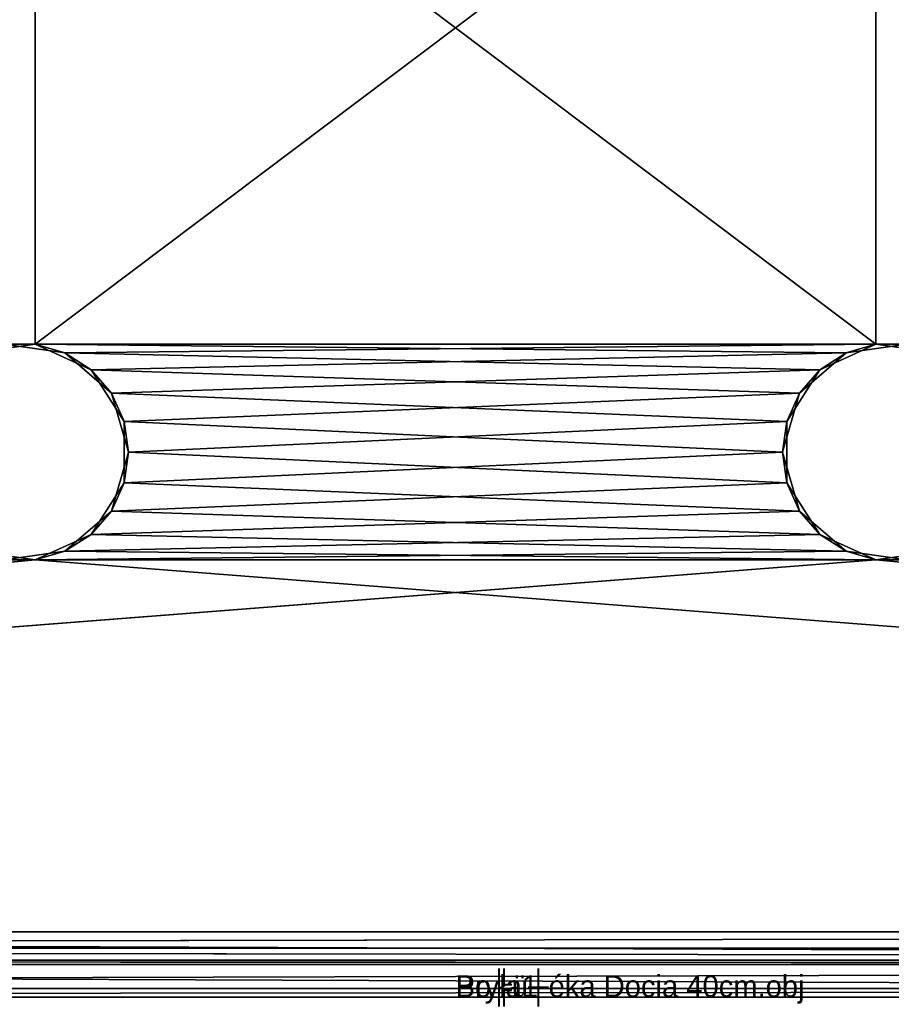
# Model space of a CAD drawing. Extents: x -200 to 200, y 0 to 90.
# Tile 22 of 46: x -20 to 20, y 0 to 45. Entities that reach past the tile are written whole.
import ezdxf

# ---------------------------------------------------------------- set-up
doc = ezdxf.new("R2010")
doc.units = 0
doc.header["$LTSCALE"] = 2.54
doc.layers.get('0').update_dxf_attribs({"color": 13, "linetype": 'CONTINUOUS'})

# ---------------------------------------------------------------- blocks, each defined once
blk = doc.blocks.new('GRUPA1_1')
at = {"color": 0}
for p, q in [((19.288425, 29.949107), (-20.711575, 60.050893)), ((19.288425, 29.949107), (-20.711575, 60.050893)), ((20.711575, 60.050893, 1.5), (-19.288425, 29.949107, 1.5)), ((-19.288425, 29.949107, 1.5), (-19.288425, 60.050893, 1.5)), ((-19.288425, 29.949107, 1.5), (-19.288425, 60.050893, 1.5)), ((20.711575, 60.050893, 1.5), (-19.288425, 29.949107, 1.5)), ((19.288425, 29.949107), (19.288425, 60.050893)), ((19.288425, 29.949107), (19.288425, 60.050893)), ((-19.288425, 29.949107, 1.5), (-59.288425, 29.949107, 1.5)), ((-19.288425, 29.949107, 1.5), (-59.288425, 29.949107, 1.5)), ((-19.288425, 29.949107, 1.5), (-22.077074, 29.548161, 1.5)), ((-19.288425, 29.949107, 1.5), (-22.077074, 29.548161, 1.5)), ((-19.288425, 29.949107, 1.5), (-20.711575, 29.949107)), ((-20.711575, 29.949107), (-17.922925, 29.548161)), ((-19.288425, 29.949107, 1.5), (-20.711575, 29.949107)), ((19.288425, 29.949107), (-20.711575, 29.949107)), ((19.288425, 29.949107), (-20.711575, 29.949107)), ((-20.711575, 29.949107), (-17.922925, 29.548161)), ((-16.725696, 28.778749, 1.5), (-19.288425, 29.949107, 1.5)), ((-19.288425, 29.949107, 1.5), (-17.922925, 29.548161)), ((-19.288425, 29.949107, 1.5), (-17.922925, 29.548161)), ((17.922925, 29.548161, 1.5), (-19.288425, 29.949107, 1.5)), ((-16.725696, 28.778749, 1.5), (-19.288425, 29.949107, 1.5)), ((17.922925, 29.548161, 1.5), (-19.288425, 29.949107, 1.5)), ((20.711575, 29.949107, 1.5), (-19.288425, 29.949107, 1.5)), ((20.711575, 29.949107, 1.5), (-19.288425, 29.949107, 1.5)), ((19.288425, 29.949107), (-17.922925, 29.548161)), ((19.288425, 29.949107), (-17.922925, 29.548161)), ((16.725696, 28.778749), (19.288425, 29.949107)), ((16.725696, 28.778749), (19.288425, 29.949107)), ((20.711575, 29.949107, 1.5), (17.922925, 29.548161, 1.5)), ((17.922925, 29.548161, 1.5), (19.288425, 29.949107)), ((17.922925, 29.548161, 1.5), (19.288425, 29.949107)), ((20.711575, 29.949107, 1.5), (17.922925, 29.548161, 1.5)), ((20.711575, 29.949107, 1.5), (19.288425, 29.949107)), ((19.288425, 29.949107), (22.077074, 29.548161)), ((20.711575, 29.949107, 1.5), (19.288425, 29.949107)), ((59.288425, 29.949107), (19.288425, 29.949107)), ((59.288425, 29.949107), (19.288425, 29.949107)), ((19.288425, 29.949107), (22.077074, 29.548161)), ((-16.725696, 28.778749, 1.5), (-17.922925, 29.548161)), ((-17.922925, 29.548161), (-15.793732, 27.703204)), ((-16.725696, 28.778749, 1.5), (-17.922925, 29.548161)), ((16.725696, 28.778749), (-17.922925, 29.548161)), ((16.725696, 28.778749), (-17.922925, 29.548161)), ((-17.922925, 29.548161), (-15.793732, 27.703204)), ((17.922925, 29.548161, 1.5), (-16.725696, 28.778749, 1.5)), ((17.922925, 29.548161, 1.5), (-16.725696, 28.778749, 1.5)), ((17.922925, 29.548161, 1.5), (15.793732, 27.703204, 1.5)), ((17.922925, 29.548161, 1.5), (15.793732, 27.703204, 1.5)), ((17.922925, 29.548161, 1.5), (16.725696, 28.778749)), ((17.922925, 29.548161, 1.5), (16.725696, 28.778749)), ((-15.202535, 26.408663, 1.5), (-16.725696, 28.778749, 1.5)), ((-16.725696, 28.778749, 1.5), (-15.793732, 27.703204)), ((-16.725696, 28.778749, 1.5), (-15.793732, 27.703204)), ((15.793732, 27.703204, 1.5), (-16.725696, 28.778749, 1.5)), ((-15.202535, 26.408663, 1.5), (-16.725696, 28.778749, 1.5)), ((15.793732, 27.703204, 1.5), (-16.725696, 28.778749, 1.5)), ((16.725696, 28.778749), (-15.793732, 27.703204)), ((16.725696, 28.778749), (-15.793732, 27.703204)), ((15.202535, 26.408663), (16.725696, 28.778749)), ((15.202535, 26.408663), (16.725696, 28.778749)), ((15.793732, 27.703204, 1.5), (16.725696, 28.778749)), ((15.793732, 27.703204, 1.5), (16.725696, 28.778749)), ((-15.202535, 26.408663, 1.5), (-15.793732, 27.703204)), ((-15.793732, 27.703204), (-15, 25)), ((-15.202535, 26.408663, 1.5), (-15.793732, 27.703204)), ((15.202535, 26.408663), (-15.793732, 27.703204)), ((15.202535, 26.408663), (-15.793732, 27.703204)), ((-15.793732, 27.703204), (-15, 25)), ((15.793732, 27.703204, 1.5), (-15.202535, 26.408663, 1.5)), ((15.793732, 27.703204, 1.5), (-15.202535, 26.408663, 1.5)), ((15.793732, 27.703204, 1.5), (15, 25, 1.5)), ((15.793732, 27.703204, 1.5), (15, 25, 1.5)), ((15.793732, 27.703204, 1.5), (15.202535, 26.408663)), ((15.793732, 27.703204, 1.5), (15.202535, 26.408663)), ((-15.202535, 23.591337, 1.5), (-15.202535, 26.408663, 1.5)), ((-15.202535, 26.408663, 1.5), (-15, 25)), ((-15.202535, 26.408663, 1.5), (-15, 25)), ((-15.202535, 26.408663, 1.5), (15, 25, 1.5)), ((-15.202535, 26.408663, 1.5), (15, 25, 1.5)), ((-15.202535, 23.591337, 1.5), (-15.202535, 26.408663, 1.5)), ((15.202535, 26.408663), (-15, 25)), ((15.202535, 26.408663), (-15, 25)), ((15, 25, 1.5), (15.202535, 26.408663)), ((15, 25, 1.5), (15.202535, 26.408663)), ((15.202535, 23.591337), (15.202535, 26.408663)), ((15.202535, 23.591337), (15.202535, 26.408663)), ((-15, 25), (-15.793732, 22.296796)), ((-15, 25), (-15.793732, 22.296796)), ((-15.202535, 23.591337, 1.5), (-15, 25)), ((-15.202535, 23.591337, 1.5), (-15, 25)), ((-15.202535, 23.591337, 1.5), (15, 25, 1.5)), ((-15.202535, 23.591337, 1.5), (15, 25, 1.5)), ((15.202535, 23.591337), (-15, 25)), ((15.202535, 23.591337), (-15, 25)), ((15, 25, 1.5), (15.202535, 23.591337)), ((15, 25, 1.5), (15.202535, 23.591337)), ((15, 25, 1.5), (15.793732, 22.296796, 1.5)), ((15, 25, 1.5), (15.793732, 22.296796, 1.5)), ((-16.725696, 21.221251, 1.5), (-15.202535, 23.591337, 1.5)), ((-16.725696, 21.221251, 1.5), (-15.202535, 23.591337, 1.5)), ((-15.793732, 22.296796), (-15.202535, 23.591337, 1.5)), ((-15.793732, 22.296796), (-15.202535, 23.591337, 1.5)), ((15.202535, 23.591337), (-15.793732, 22.296796)), ((15.202535, 23.591337), (-15.793732, 22.296796)), ((-15.202535, 23.591337, 1.5), (15.793732, 22.296796, 1.5)), ((-15.202535, 23.591337, 1.5), (15.793732, 22.296796, 1.5)), ((15.793732, 22.296796, 1.5), (15.202535, 23.591337)), ((15.793732, 22.296796, 1.5), (15.202535, 23.591337)), ((16.725696, 21.221251), (15.202535, 23.591337)), ((16.725696, 21.221251), (15.202535, 23.591337)), ((-15.793732, 22.296796), (-17.922925, 20.451839)), ((-15.793732, 22.296796), (-17.922925, 20.451839)), ((-16.725696, 21.221251, 1.5), (-15.793732, 22.296796)), ((-16.725696, 21.221251, 1.5), (-15.793732, 22.296796)), ((-16.725696, 21.221251, 1.5), (15.793732, 22.296796, 1.5)), ((-16.725696, 21.221251, 1.5), (15.793732, 22.296796, 1.5)), ((16.725696, 21.221251), (-15.793732, 22.296796)), ((16.725696, 21.221251), (-15.793732, 22.296796)), ((15.793732, 22.296796, 1.5), (16.725696, 21.221251)), ((15.793732, 22.296796, 1.5), (16.725696, 21.221251)), ((15.793732, 22.296796, 1.5), (17.922925, 20.451839, 1.5)), ((15.793732, 22.296796, 1.5), (17.922925, 20.451839, 1.5)), ((-19.288425, 20.050893, 1.5), (-16.725696, 21.221251, 1.5)), ((-19.288425, 20.050893, 1.5), (-16.725696, 21.221251, 1.5)), ((-16.725696, 21.221251, 1.5), (-17.922925, 20.451839)), ((-16.725696, 21.221251, 1.5), (-17.922925, 20.451839)), ((16.725696, 21.221251), (-17.922925, 20.451839)), ((16.725696, 21.221251), (-17.922925, 20.451839)), ((-16.725696, 21.221251, 1.5), (17.922925, 20.451839, 1.5)), ((-16.725696, 21.221251, 1.5), (17.922925, 20.451839, 1.5)), ((17.922925, 20.451839, 1.5), (16.725696, 21.221251)), ((17.922925, 20.451839, 1.5), (16.725696, 21.221251)), ((19.288425, 20.050893), (16.725696, 21.221251)), ((19.288425, 20.050893), (16.725696, 21.221251)), ((-22.077074, 20.451839, 1.5), (-19.288425, 20.050893, 1.5)), ((-22.077074, 20.451839, 1.5), (-19.288425, 20.050893, 1.5)), ((-17.922925, 20.451839), (-20.711575, 20.050893)), ((-17.922925, 20.451839), (-20.711575, 20.050893)), ((-19.288425, 20.050893, 1.5), (-17.922925, 20.451839)), ((-19.288425, 20.050893, 1.5), (-17.922925, 20.451839)), ((-19.288425, 20.050893, 1.5), (17.922925, 20.451839, 1.5)), ((-19.288425, 20.050893, 1.5), (17.922925, 20.451839, 1.5)), ((19.288425, 20.050893), (-17.922925, 20.451839)), ((19.288425, 20.050893), (-17.922925, 20.451839)), ((17.922925, 20.451839, 1.5), (19.288425, 20.050893)), ((17.922925, 20.451839, 1.5), (19.288425, 20.050893)), ((17.922925, 20.451839, 1.5), (20.711575, 20.050893, 1.5)), ((17.922925, 20.451839, 1.5), (20.711575, 20.050893, 1.5)), ((22.077074, 20.451839), (19.288425, 20.050893)), ((22.077074, 20.451839), (19.288425, 20.050893)), ((19.288425, 20.050893), (-200, 3)), ((19.288425, 20.050893), (-200, 3)), ((-200, 3, 1.5), (-19.288425, 20.050893, 1.5)), ((-200, 3, 1.5), (-19.288425, 20.050893, 1.5)), ((-59.288425, 20.050893, 1.5), (-19.288425, 20.050893, 1.5)), ((-59.288425, 20.050893, 1.5), (-19.288425, 20.050893, 1.5)), ((-19.288425, 20.050893, 1.5), (-20.711575, 20.050893)), ((-19.288425, 20.050893, 1.5), (-20.711575, 20.050893)), ((19.288425, 20.050893), (-20.711575, 20.050893)), ((19.288425, 20.050893), (-20.711575, 20.050893)), ((-19.288425, 20.050893, 1.5), (20.711575, 20.050893, 1.5)), ((-19.288425, 20.050893, 1.5), (20.711575, 20.050893, 1.5)), ((-19.288425, 20.050893, 1.5), (200, 3, 1.5)), ((-19.288425, 20.050893, 1.5), (200, 3, 1.5)), ((20.711575, 20.050893, 1.5), (19.288425, 20.050893)), ((20.711575, 20.050893, 1.5), (19.288425, 20.050893)), ((200, 3), (19.288425, 20.050893)), ((19.288425, 20.050893), (59.288425, 20.050893)), ((19.288425, 20.050893), (59.288425, 20.050893)), ((200, 3), (19.288425, 20.050893)), ((-200, 3), (200, 1.5, 0.401924)), ((-200, 3), (200, 3)), ((-200, 3), (200, 1.5, 0.401924)), ((200, 3, 1.5), (-200, 2.25, 1.700962)), ((200, 3, 1.5), (-200, 3, 1.5)), ((200, 3, 1.5), (-200, 2.25, 1.700962)), ((-200, 3), (200, 3)), ((200, 3, 1.5), (-200, 3, 1.5)), ((200, 1.700962, 2.25), (-200, 2.25, 1.700962)), ((200, 1.700962, 2.25), (-200, 2.25, 1.700962)), ((200, 2.25, 1.700962), (-200, 2.25, 1.700962)), ((200, 2.25, 1.700962), (-200, 2.25, 1.700962)), ((200, 1.5, 3), (-200, 1.700962, 2.25)), ((200, 1.5, 3), (-200, 1.700962, 2.25)), ((200, 1.700962, 2.25), (-200, 1.700962, 2.25)), ((200, 1.700962, 2.25), (-200, 1.700962, 2.25)), ((200, 1.5, 75), (-200, 1.5, 75)), ((-200, 1.5, 75), (195, 1.5, 80)), ((200, 1.5, 75), (-200, 1.5, 75)), ((200, 1.5, 3), (-200, 1.5, 75)), ((200, 1.5, 3), (-200, 1.5, 75)), ((200, 1.5, 3), (-200, 1.5, 3)), ((-200, 1.5, 75), (195, 1.5, 80)), ((-200, 0.401924, 1.5), (200, 1.5, 0.401924)), ((-200, 0.401924, 1.5), (200, 1.5, 0.401924)), ((-200, 1.5, 0.401924), (200, 1.5, 0.401924)), ((-200, 1.5, 0.401924), (200, 1.5, 0.401924)), ((200, 1.5, 3), (-200, 1.5, 3)), ((195, 1.5, 80), (-195, 1.5, 80)), ((-195, 1.5, 80), (195, 0, 80)), ((-195, 1.5, 80), (195, 0, 80)), ((195, 1.5, 80), (-195, 1.5, 80)), ((-200, 0, 3), (200, 0.401924, 1.5)), ((-200, 0, 3), (200, 0.401924, 1.5)), ((-200, 0.401924, 1.5), (200, 0.401924, 1.5)), ((-200, 0.401924, 1.5), (200, 0.401924, 1.5)), ((200, 0, 3), (-200, 0, 3)), ((195, 0, 80), (-200, 0, 75)), ((-200, 0, 75), (200, 0, 75)), ((-200, 0, 75), (200, 0, 75)), ((-200, 0, 75), (200, 0, 3)), ((-200, 0, 75), (200, 0, 3)), ((200, 0, 3), (-200, 0, 3)), ((195, 0, 80), (-200, 0, 75)), ((-195, 0, 80), (195, 0, 80)), ((-195, 0, 80), (195, 0, 80))]:
    blk.add_line(p, q, dxfattribs=at)
at = {"color": 9}
mesh = blk.add_polyface(dxfattribs=at)
corners = [(-19.288425, 60.050893, 1.5), (-59.288425, 29.949107, 1.5), (-19.288425, 29.949107, 1.5)]
mesh.append_faces([[corners[k] for k in face] for face in [(0, 1, 2)]], dxfattribs={"color": 9})
mesh = blk.add_polyface(dxfattribs=at)
corners = [(-19.288425, 60.050893, 1.5), (-59.288425, 60.050893, 1.5), (-59.288425, 29.949107, 1.5)]
mesh.append_faces([[corners[k] for k in face] for face in [(0, 1, 2)]], dxfattribs={"color": 9})
mesh = blk.add_polyface(dxfattribs=at)
corners = [(19.288425, 29.949107), (-20.711575, 60.050893), (19.288425, 60.050893)]
mesh.append_faces([[corners[k] for k in face] for face in [(0, 1, 2)]], dxfattribs={"color": 9})
mesh = blk.add_polyface(dxfattribs=at)
corners = [(19.288425, 29.949107), (-20.711575, 29.949107), (-20.711575, 60.050893)]
mesh.append_faces([[corners[k] for k in face] for face in [(0, 1, 2)]], dxfattribs={"color": 9})
mesh = blk.add_polyface(dxfattribs=at)
corners = [(20.711575, 60.050893, 1.5), (-19.288425, 29.949107, 1.5), (20.711575, 29.949107, 1.5)]
mesh.append_faces([[corners[k] for k in face] for face in [(0, 1, 2)]], dxfattribs={"color": 9})
mesh = blk.add_polyface(dxfattribs=at)
corners = [(20.711575, 60.050893, 1.5), (-19.288425, 60.050893, 1.5), (-19.288425, 29.949107, 1.5)]
mesh.append_faces([[corners[k] for k in face] for face in [(0, 1, 2)]], dxfattribs={"color": 9})
mesh = blk.add_polyface(dxfattribs=at)
corners = [(59.288425, 29.949107), (19.288425, 60.050893), (59.288425, 60.050893)]
mesh.append_faces([[corners[k] for k in face] for face in [(0, 1, 2)]], dxfattribs={"color": 9})
mesh = blk.add_polyface(dxfattribs=at)
corners = [(59.288425, 29.949107), (19.288425, 29.949107), (19.288425, 60.050893)]
mesh.append_faces([[corners[k] for k in face] for face in [(0, 1, 2)]], dxfattribs={"color": 9})
mesh = blk.add_polyface(dxfattribs=at)
corners = [(-19.288425, 29.949107, 1.5), (-59.288425, 29.949107, 1.5), (-22.077074, 29.548161, 1.5)]
mesh.append_faces([[corners[k] for k in face] for face in [(0, 1, 2)]], dxfattribs={"color": 9})
mesh = blk.add_polyface(dxfattribs=at)
corners = [(-22.077074, 29.548161, 1.5), (-20.711575, 29.949107), (-19.288425, 29.949107, 1.5)]
mesh.append_faces([[corners[k] for k in face] for face in [(0, 1, 2)]], dxfattribs={"color": 9})
mesh = blk.add_polyface(dxfattribs=at)
corners = [(-19.288425, 29.949107, 1.5), (-20.711575, 29.949107), (-17.922925, 29.548161)]
mesh.append_faces([[corners[k] for k in face] for face in [(0, 1, 2)]], dxfattribs={"color": 9})
mesh = blk.add_polyface(dxfattribs=at)
corners = [(19.288425, 29.949107), (-17.922925, 29.548161), (-20.711575, 29.949107)]
mesh.append_faces([[corners[k] for k in face] for face in [(0, 1, 2)]], dxfattribs={"color": 9})
mesh = blk.add_polyface(dxfattribs=at)
corners = [(-19.288425, 29.949107, 1.5), (-17.922925, 29.548161), (-16.725696, 28.778749, 1.5)]
mesh.append_faces([[corners[k] for k in face] for face in [(0, 1, 2)]], dxfattribs={"color": 9})
mesh = blk.add_polyface(dxfattribs=at)
corners = [(17.922925, 29.548161, 1.5), (-19.288425, 29.949107, 1.5), (-16.725696, 28.778749, 1.5)]
mesh.append_faces([[corners[k] for k in face] for face in [(0, 1, 2)]], dxfattribs={"color": 9})
mesh = blk.add_polyface(dxfattribs=at)
corners = [(20.711575, 29.949107, 1.5), (-19.288425, 29.949107, 1.5), (17.922925, 29.548161, 1.5)]
mesh.append_faces([[corners[k] for k in face] for face in [(0, 1, 2)]], dxfattribs={"color": 9})
mesh = blk.add_polyface(dxfattribs=at)
corners = [(19.288425, 29.949107), (16.725696, 28.778749), (-17.922925, 29.548161)]
mesh.append_faces([[corners[k] for k in face] for face in [(0, 1, 2)]], dxfattribs={"color": 9})
mesh = blk.add_polyface(dxfattribs=at)
corners = [(17.922925, 29.548161, 1.5), (16.725696, 28.778749), (19.288425, 29.949107)]
mesh.append_faces([[corners[k] for k in face] for face in [(0, 1, 2)]], dxfattribs={"color": 9})
mesh = blk.add_polyface(dxfattribs=at)
corners = [(17.922925, 29.548161, 1.5), (19.288425, 29.949107), (20.711575, 29.949107, 1.5)]
mesh.append_faces([[corners[k] for k in face] for face in [(0, 1, 2)]], dxfattribs={"color": 9})
mesh = blk.add_polyface(dxfattribs=at)
corners = [(20.711575, 29.949107, 1.5), (19.288425, 29.949107), (22.077074, 29.548161)]
mesh.append_faces([[corners[k] for k in face] for face in [(0, 1, 2)]], dxfattribs={"color": 9})
mesh = blk.add_polyface(dxfattribs=at)
corners = [(59.288425, 29.949107), (22.077074, 29.548161), (19.288425, 29.949107)]
mesh.append_faces([[corners[k] for k in face] for face in [(0, 1, 2)]], dxfattribs={"color": 9})
mesh = blk.add_polyface(dxfattribs=at)
corners = [(-16.725696, 28.778749, 1.5), (-17.922925, 29.548161), (-15.793732, 27.703204)]
mesh.append_faces([[corners[k] for k in face] for face in [(0, 1, 2)]], dxfattribs={"color": 9})
mesh = blk.add_polyface(dxfattribs=at)
corners = [(16.725696, 28.778749), (-15.793732, 27.703204), (-17.922925, 29.548161)]
mesh.append_faces([[corners[k] for k in face] for face in [(0, 1, 2)]], dxfattribs={"color": 9})
mesh = blk.add_polyface(dxfattribs=at)
corners = [(17.922925, 29.548161, 1.5), (-16.725696, 28.778749, 1.5), (15.793732, 27.703204, 1.5)]
mesh.append_faces([[corners[k] for k in face] for face in [(0, 1, 2)]], dxfattribs={"color": 9})
mesh = blk.add_polyface(dxfattribs=at)
corners = [(15.793732, 27.703204, 1.5), (16.725696, 28.778749), (17.922925, 29.548161, 1.5)]
mesh.append_faces([[corners[k] for k in face] for face in [(0, 1, 2)]], dxfattribs={"color": 9})
mesh = blk.add_polyface(dxfattribs=at)
corners = [(-16.725696, 28.778749, 1.5), (-15.793732, 27.703204), (-15.202535, 26.408663, 1.5)]
mesh.append_faces([[corners[k] for k in face] for face in [(0, 1, 2)]], dxfattribs={"color": 9})
mesh = blk.add_polyface(dxfattribs=at)
corners = [(15.793732, 27.703204, 1.5), (-16.725696, 28.778749, 1.5), (-15.202535, 26.408663, 1.5)]
mesh.append_faces([[corners[k] for k in face] for face in [(0, 1, 2)]], dxfattribs={"color": 9})
mesh = blk.add_polyface(dxfattribs=at)
corners = [(16.725696, 28.778749), (15.202535, 26.408663), (-15.793732, 27.703204)]
mesh.append_faces([[corners[k] for k in face] for face in [(0, 1, 2)]], dxfattribs={"color": 9})
mesh = blk.add_polyface(dxfattribs=at)
corners = [(16.725696, 28.778749), (15.793732, 27.703204, 1.5), (15.202535, 26.408663)]
mesh.append_faces([[corners[k] for k in face] for face in [(0, 1, 2)]], dxfattribs={"color": 9})
mesh = blk.add_polyface(dxfattribs=at)
corners = [(-15.793732, 27.703204), (-15, 25), (-15.202535, 26.408663, 1.5)]
mesh.append_faces([[corners[k] for k in face] for face in [(0, 1, 2)]], dxfattribs={"color": 9})
mesh = blk.add_polyface(dxfattribs=at)
corners = [(15.202535, 26.408663), (-15, 25), (-15.793732, 27.703204)]
mesh.append_faces([[corners[k] for k in face] for face in [(0, 1, 2)]], dxfattribs={"color": 9})
mesh = blk.add_polyface(dxfattribs=at)
corners = [(15.793732, 27.703204, 1.5), (-15.202535, 26.408663, 1.5), (15, 25, 1.5)]
mesh.append_faces([[corners[k] for k in face] for face in [(0, 1, 2)]], dxfattribs={"color": 9})
mesh = blk.add_polyface(dxfattribs=at)
corners = [(15.793732, 27.703204, 1.5), (15, 25, 1.5), (15.202535, 26.408663)]
mesh.append_faces([[corners[k] for k in face] for face in [(0, 1, 2)]], dxfattribs={"color": 9})
mesh = blk.add_polyface(dxfattribs=at)
corners = [(-15.202535, 26.408663, 1.5), (-15, 25), (-15.202535, 23.591337, 1.5)]
mesh.append_faces([[corners[k] for k in face] for face in [(0, 1, 2)]], dxfattribs={"color": 9})
mesh = blk.add_polyface(dxfattribs=at)
corners = [(15, 25, 1.5), (-15.202535, 26.408663, 1.5), (-15.202535, 23.591337, 1.5)]
mesh.append_faces([[corners[k] for k in face] for face in [(0, 1, 2)]], dxfattribs={"color": 9})
mesh = blk.add_polyface(dxfattribs=at)
corners = [(15.202535, 23.591337), (-15, 25), (15.202535, 26.408663)]
mesh.append_faces([[corners[k] for k in face] for face in [(0, 1, 2)]], dxfattribs={"color": 9})
mesh = blk.add_polyface(dxfattribs=at)
corners = [(15.202535, 26.408663), (15, 25, 1.5), (15.202535, 23.591337)]
mesh.append_faces([[corners[k] for k in face] for face in [(0, 1, 2)]], dxfattribs={"color": 9})
mesh = blk.add_polyface(dxfattribs=at)
corners = [(-15, 25), (-15.793732, 22.296796), (-15.202535, 23.591337, 1.5)]
mesh.append_faces([[corners[k] for k in face] for face in [(0, 1, 2)]], dxfattribs={"color": 9})
mesh = blk.add_polyface(dxfattribs=at)
corners = [(15.202535, 23.591337), (-15.793732, 22.296796), (-15, 25)]
mesh.append_faces([[corners[k] for k in face] for face in [(0, 1, 2)]], dxfattribs={"color": 9})
mesh = blk.add_polyface(dxfattribs=at)
corners = [(15.793732, 22.296796, 1.5), (15, 25, 1.5), (-15.202535, 23.591337, 1.5)]
mesh.append_faces([[corners[k] for k in face] for face in [(0, 1, 2)]], dxfattribs={"color": 9})
mesh = blk.add_polyface(dxfattribs=at)
corners = [(15, 25, 1.5), (15.793732, 22.296796, 1.5), (15.202535, 23.591337)]
mesh.append_faces([[corners[k] for k in face] for face in [(0, 1, 2)]], dxfattribs={"color": 9})
mesh = blk.add_polyface(dxfattribs=at)
corners = [(-15.202535, 23.591337, 1.5), (-15.793732, 22.296796), (-16.725696, 21.221251, 1.5)]
mesh.append_faces([[corners[k] for k in face] for face in [(0, 1, 2)]], dxfattribs={"color": 9})
mesh = blk.add_polyface(dxfattribs=at)
corners = [(15.793732, 22.296796, 1.5), (-15.202535, 23.591337, 1.5), (-16.725696, 21.221251, 1.5)]
mesh.append_faces([[corners[k] for k in face] for face in [(0, 1, 2)]], dxfattribs={"color": 9})
mesh = blk.add_polyface(dxfattribs=at)
corners = [(16.725696, 21.221251), (-15.793732, 22.296796), (15.202535, 23.591337)]
mesh.append_faces([[corners[k] for k in face] for face in [(0, 1, 2)]], dxfattribs={"color": 9})
mesh = blk.add_polyface(dxfattribs=at)
corners = [(15.202535, 23.591337), (15.793732, 22.296796, 1.5), (16.725696, 21.221251)]
mesh.append_faces([[corners[k] for k in face] for face in [(0, 1, 2)]], dxfattribs={"color": 9})
mesh = blk.add_polyface(dxfattribs=at)
corners = [(-16.725696, 21.221251, 1.5), (-15.793732, 22.296796), (-17.922925, 20.451839)]
mesh.append_faces([[corners[k] for k in face] for face in [(0, 1, 2)]], dxfattribs={"color": 9})
mesh = blk.add_polyface(dxfattribs=at)
corners = [(16.725696, 21.221251), (-17.922925, 20.451839), (-15.793732, 22.296796)]
mesh.append_faces([[corners[k] for k in face] for face in [(0, 1, 2)]], dxfattribs={"color": 9})
mesh = blk.add_polyface(dxfattribs=at)
corners = [(17.922925, 20.451839, 1.5), (15.793732, 22.296796, 1.5), (-16.725696, 21.221251, 1.5)]
mesh.append_faces([[corners[k] for k in face] for face in [(0, 1, 2)]], dxfattribs={"color": 9})
mesh = blk.add_polyface(dxfattribs=at)
corners = [(17.922925, 20.451839, 1.5), (16.725696, 21.221251), (15.793732, 22.296796, 1.5)]
mesh.append_faces([[corners[k] for k in face] for face in [(0, 1, 2)]], dxfattribs={"color": 9})
mesh = blk.add_polyface(dxfattribs=at)
corners = [(-16.725696, 21.221251, 1.5), (-17.922925, 20.451839), (-19.288425, 20.050893, 1.5)]
mesh.append_faces([[corners[k] for k in face] for face in [(0, 1, 2)]], dxfattribs={"color": 9})
mesh = blk.add_polyface(dxfattribs=at)
corners = [(17.922925, 20.451839, 1.5), (-16.725696, 21.221251, 1.5), (-19.288425, 20.050893, 1.5)]
mesh.append_faces([[corners[k] for k in face] for face in [(0, 1, 2)]], dxfattribs={"color": 9})
mesh = blk.add_polyface(dxfattribs=at)
corners = [(19.288425, 20.050893), (-17.922925, 20.451839), (16.725696, 21.221251)]
mesh.append_faces([[corners[k] for k in face] for face in [(0, 1, 2)]], dxfattribs={"color": 9})
mesh = blk.add_polyface(dxfattribs=at)
corners = [(17.922925, 20.451839, 1.5), (19.288425, 20.050893), (16.725696, 21.221251)]
mesh.append_faces([[corners[k] for k in face] for face in [(0, 1, 2)]], dxfattribs={"color": 9})
mesh = blk.add_polyface(dxfattribs=at)
corners = [(-19.288425, 20.050893, 1.5), (-22.077074, 20.451839, 1.5), (-59.288425, 20.050893, 1.5)]
mesh.append_faces([[corners[k] for k in face] for face in [(0, 1, 2)]], dxfattribs={"color": 9})
mesh = blk.add_polyface(dxfattribs=at)
corners = [(-19.288425, 20.050893, 1.5), (-20.711575, 20.050893), (-22.077074, 20.451839, 1.5)]
mesh.append_faces([[corners[k] for k in face] for face in [(0, 1, 2)]], dxfattribs={"color": 9})
mesh = blk.add_polyface(dxfattribs=at)
corners = [(-19.288425, 20.050893, 1.5), (-17.922925, 20.451839), (-20.711575, 20.050893)]
mesh.append_faces([[corners[k] for k in face] for face in [(0, 1, 2)]], dxfattribs={"color": 9})
mesh = blk.add_polyface(dxfattribs=at)
corners = [(19.288425, 20.050893), (-20.711575, 20.050893), (-17.922925, 20.451839)]
mesh.append_faces([[corners[k] for k in face] for face in [(0, 1, 2)]], dxfattribs={"color": 9})
mesh = blk.add_polyface(dxfattribs=at)
corners = [(20.711575, 20.050893, 1.5), (17.922925, 20.451839, 1.5), (-19.288425, 20.050893, 1.5)]
mesh.append_faces([[corners[k] for k in face] for face in [(0, 1, 2)]], dxfattribs={"color": 9})
mesh = blk.add_polyface(dxfattribs=at)
corners = [(20.711575, 20.050893, 1.5), (19.288425, 20.050893), (17.922925, 20.451839, 1.5)]
mesh.append_faces([[corners[k] for k in face] for face in [(0, 1, 2)]], dxfattribs={"color": 9})
mesh = blk.add_polyface(dxfattribs=at)
corners = [(20.711575, 20.050893, 1.5), (22.077074, 20.451839), (19.288425, 20.050893)]
mesh.append_faces([[corners[k] for k in face] for face in [(0, 1, 2)]], dxfattribs={"color": 9})
mesh = blk.add_polyface(dxfattribs=at)
corners = [(59.288425, 20.050893), (19.288425, 20.050893), (22.077074, 20.451839)]
mesh.append_faces([[corners[k] for k in face] for face in [(0, 1, 2)]], dxfattribs={"color": 9})
mesh = blk.add_polyface(dxfattribs=at)
corners = [(19.288425, 20.050893), (-200, 3), (-20.711575, 20.050893)]
mesh.append_faces([[corners[k] for k in face] for face in [(0, 1, 2)]], dxfattribs={"color": 9})
mesh = blk.add_polyface(dxfattribs=at)
corners = [(200, 3), (-200, 3), (19.288425, 20.050893)]
mesh.append_faces([[corners[k] for k in face] for face in [(0, 1, 2)]], dxfattribs={"color": 9})
mesh = blk.add_polyface(dxfattribs=at)
corners = [(-19.288425, 20.050893, 1.5), (-59.288425, 20.050893, 1.5), (-200, 3, 1.5)]
mesh.append_faces([[corners[k] for k in face] for face in [(0, 1, 2)]], dxfattribs={"color": 9})
mesh = blk.add_polyface(dxfattribs=at)
corners = [(200, 3, 1.5), (-19.288425, 20.050893, 1.5), (-200, 3, 1.5)]
mesh.append_faces([[corners[k] for k in face] for face in [(0, 1, 2)]], dxfattribs={"color": 9})
mesh = blk.add_polyface(dxfattribs=at)
corners = [(200, 3, 1.5), (20.711575, 20.050893, 1.5), (-19.288425, 20.050893, 1.5)]
mesh.append_faces([[corners[k] for k in face] for face in [(0, 1, 2)]], dxfattribs={"color": 9})
mesh = blk.add_polyface(dxfattribs=at)
corners = [(200, 3), (19.288425, 20.050893), (59.288425, 20.050893)]
mesh.append_faces([[corners[k] for k in face] for face in [(0, 1, 2)]], dxfattribs={"color": 9})
mesh = blk.add_polyface(dxfattribs=at)
corners = [(200, 1.5, 0.401924), (-200, 1.5, 0.401924), (-200, 3)]
mesh.append_faces([[corners[k] for k in face] for face in [(0, 1, 2)]], dxfattribs={"color": 9})
mesh = blk.add_polyface(dxfattribs=at)
corners = [(200, 1.5, 0.401924), (-200, 3), (200, 3)]
mesh.append_faces([[corners[k] for k in face] for face in [(0, 1, 2)]], dxfattribs={"color": 9})
mesh = blk.add_polyface(dxfattribs=at)
corners = [(200, 3, 1.5), (-200, 2.25, 1.700962), (200, 2.25, 1.700962)]
mesh.append_faces([[corners[k] for k in face] for face in [(0, 1, 2)]], dxfattribs={"color": 9})
mesh = blk.add_polyface(dxfattribs=at)
corners = [(200, 3, 1.5), (-200, 3, 1.5), (-200, 2.25, 1.700962)]
mesh.append_faces([[corners[k] for k in face] for face in [(0, 1, 2)]], dxfattribs={"color": 9})
mesh = blk.add_polyface(dxfattribs=at)
corners = [(200, 1.700962, 2.25), (-200, 2.25, 1.700962), (-200, 1.700962, 2.25)]
mesh.append_faces([[corners[k] for k in face] for face in [(0, 1, 2)]], dxfattribs={"color": 9})
mesh = blk.add_polyface(dxfattribs=at)
corners = [(200, 1.700962, 2.25), (200, 2.25, 1.700962), (-200, 2.25, 1.700962)]
mesh.append_faces([[corners[k] for k in face] for face in [(0, 1, 2)]], dxfattribs={"color": 9})
mesh = blk.add_polyface(dxfattribs=at)
corners = [(200, 1.5, 3), (-200, 1.700962, 2.25), (-200, 1.5, 3)]
mesh.append_faces([[corners[k] for k in face] for face in [(0, 1, 2)]], dxfattribs={"color": 9})
mesh = blk.add_polyface(dxfattribs=at)
corners = [(200, 1.5, 3), (200, 1.700962, 2.25), (-200, 1.700962, 2.25)]
mesh.append_faces([[corners[k] for k in face] for face in [(0, 1, 2)]], dxfattribs={"color": 9})
mesh = blk.add_polyface(dxfattribs=at)
corners = [(195, 1.5, 80), (200, 1.5, 75), (-200, 1.5, 75)]
mesh.append_faces([[corners[k] for k in face] for face in [(0, 1, 2)]], dxfattribs={"color": 9})
mesh = blk.add_polyface(dxfattribs=at)
corners = [(200, 1.5, 75), (200, 1.5, 3), (-200, 1.5, 75)]
mesh.append_faces([[corners[k] for k in face] for face in [(0, 1, 2)]], dxfattribs={"color": 9})
mesh = blk.add_polyface(dxfattribs=at)
corners = [(-200, 1.5, 75), (200, 1.5, 3), (-200, 1.5, 3)]
mesh.append_faces([[corners[k] for k in face] for face in [(0, 1, 2)]], dxfattribs={"color": 9})
mesh = blk.add_polyface(dxfattribs=at)
corners = [(195, 1.5, 80), (-200, 1.5, 75), (-195, 1.5, 80)]
mesh.append_faces([[corners[k] for k in face] for face in [(0, 1, 2)]], dxfattribs={"color": 9})
mesh = blk.add_polyface(dxfattribs=at)
corners = [(-200, 0.401924, 1.5), (200, 1.5, 0.401924), (200, 0.401924, 1.5)]
mesh.append_faces([[corners[k] for k in face] for face in [(0, 1, 2)]], dxfattribs={"color": 9})
mesh = blk.add_polyface(dxfattribs=at)
corners = [(-200, 0.401924, 1.5), (-200, 1.5, 0.401924), (200, 1.5, 0.401924)]
mesh.append_faces([[corners[k] for k in face] for face in [(0, 1, 2)]], dxfattribs={"color": 9})
mesh = blk.add_polyface(dxfattribs=at)
corners = [(195, 1.5, 80), (-195, 1.5, 80), (195, 0, 80)]
mesh.append_faces([[corners[k] for k in face] for face in [(0, 1, 2)]], dxfattribs={"color": 9})
mesh = blk.add_polyface(dxfattribs=at)
corners = [(195, 0, 80), (-195, 1.5, 80), (-195, 0, 80)]
mesh.append_faces([[corners[k] for k in face] for face in [(0, 1, 2)]], dxfattribs={"color": 9})
mesh = blk.add_polyface(dxfattribs=at)
corners = [(-200, 0, 3), (200, 0.401924, 1.5), (200, 0, 3)]
mesh.append_faces([[corners[k] for k in face] for face in [(0, 1, 2)]], dxfattribs={"color": 9})
mesh = blk.add_polyface(dxfattribs=at)
corners = [(-200, 0, 3), (-200, 0.401924, 1.5), (200, 0.401924, 1.5)]
mesh.append_faces([[corners[k] for k in face] for face in [(0, 1, 2)]], dxfattribs={"color": 9})
mesh = blk.add_polyface(dxfattribs=at)
corners = [(195, 0, 80), (-200, 0, 75), (200, 0, 75)]
mesh.append_faces([[corners[k] for k in face] for face in [(0, 1, 2)]], dxfattribs={"color": 9})
mesh = blk.add_polyface(dxfattribs=at)
corners = [(-200, 0, 75), (200, 0, 3), (200, 0, 75)]
mesh.append_faces([[corners[k] for k in face] for face in [(0, 1, 2)]], dxfattribs={"color": 9})
mesh = blk.add_polyface(dxfattribs=at)
corners = [(-200, 0, 75), (-200, 0, 3), (200, 0, 3)]
mesh.append_faces([[corners[k] for k in face] for face in [(0, 1, 2)]], dxfattribs={"color": 9})
mesh = blk.add_polyface(dxfattribs=at)
corners = [(-195, 0, 80), (-200, 0, 75), (195, 0, 80)]
mesh.append_faces([[corners[k] for k in face] for face in [(0, 1, 2)]], dxfattribs={"color": 9})
blk = doc.blocks.new('GRUPA0_1')
at = {"color": 0}
ref = blk.add_blockref('GRUPA1_1', (0, 0), dxfattribs=at)
ref.add_attrib('Skp_GroupInstanceName', 'Bryła1', (0, 0), dxfattribs={"height": 1})

msp = doc.modelspace()

# ---------------------------------------------------------------- block references
at = {"color": 0}
ref = msp.add_blockref('GRUPA0_1', (0, 0), dxfattribs=at)
ref.add_attrib('Skp_GroupInstanceName', 'Po╠ü┼éka Docia 40cm.obj', (0, 0), dxfattribs={"height": 1})

doc.saveas('drawing.dxf')
